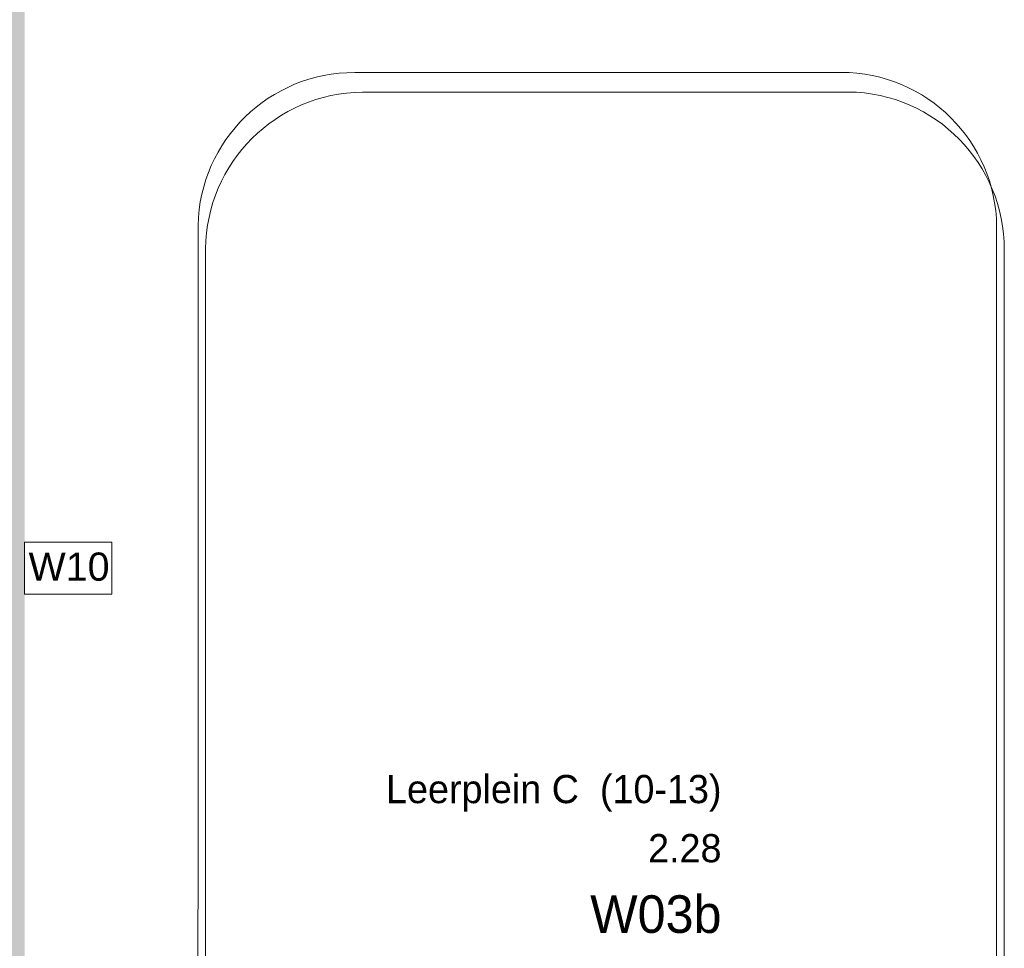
# Model space of a CAD drawing. Header units: millimetres. Extents: x -409 to 257590, y -7854 to 67330.
# Tile 108 of 205: x 9019 to 15301, y 29546 to 35473. Entities that reach past the tile are written whole.
import ezdxf
from ezdxf.enums import TextEntityAlignment as Align

# ---------------------------------------------------------------- set-up
doc = ezdxf.new("R2010")
doc.units = ezdxf.units.MM
doc.header["$MEASUREMENT"] = 0
for name, color, linetype in [('Info Wandafwerking aanduiding', 7, 'Continuous'), ('Info Wandafwerking aanduiding Doorsnede-arcering', 7, 'Continuous'), ('New_Z Ruimtefuncties', 7, 'Continuous'), ('New_Z Ruimtefuncties Zone omranding', 7, 'Continuous'), ('New_Z Ruimtefuncties Zone tekst', 7, 'Continuous')]:
    doc.layers.add(name, color=color, linetype=linetype)
doc.styles.add('GENERATED_STYLE_1', font='txt')
doc.styles.add('GENERATED_STYLE_2', font='txt')

# ---------------------------------------------------------------- blocks, each defined once
blk = doc.blocks.new('Wall_372_2', base_point=(8950, 28860))
at = {"layer": 'Info Wandafwerking aanduiding Doorsnede-arcering', "linetype": 'Continuous', "lineweight": 0}
blk.add_hatch(color=1, dxfattribs=at).paths.add_polyline_path([(8950, 50450), (8950, 28960), (9050, 28960), (9050, 50450)])
blk = doc.blocks.new('Leerplein C  (10-13)_2.28_7_2', base_point=(12402.5, 30127.5))
at = {"layer": 'New_Z Ruimtefuncties Zone tekst', "color": 2, "lineweight": 0}
for tag, height, style, p in [('DUMMY_938', 180, 'GENERATED_STYLE_1', (13496.9, 30693.2)), ('ROOM_NAME', 180, 'GENERATED_STYLE_1', (13496.9, 30652.1)), ('DUMMY_939', 180, 'GENERATED_STYLE_1', (13496.9, 30316.1)), ('ROOM_NUMBER', 180, 'GENERATED_STYLE_1', (13496.9, 30274.9)), ('stWallCovering', 240, 'GENERATED_STYLE_2', (13496.9, 29884.1))]:
    blk.add_attdef(tag, text='', height=height, dxfattribs=dict(at, style=style)).set_placement(p, align=Align.TOP_RIGHT)
at = {"layer": 'New_Z Ruimtefuncties Zone tekst', "color": 2, "lineweight": 0, "style": 'GENERATED_STYLE_2'}
blk.add_attdef('DUMMY_940', text='', height=240, dxfattribs=at).set_placement((11308.1, 29938.9), align=Align.TOP_LEFT)

msp = doc.modelspace()

# ---------------------------------------------------------------- linework, layer by layer
at = {"layer": 'Info Wandafwerking aanduiding', "color": 9, "linetype": 'Continuous', "lineweight": 0, "flags": 128}
msp.add_lwpolyline([(9050, 32138.2), (9606.9, 32138.2), (9606.9, 31805.4), (9050, 31805.4)], close=True, dxfattribs=at)
at = {"layer": 'New_Z Ruimtefuncties Zone omranding', "color": 41, "linetype": 'Continuous', "lineweight": 0, "true_color": 0xffeeaa, "flags": 128}
msp.add_lwpolyline([(11106.7, 24431, -0.400654), (10155.7, 25430.4), (10156.7, 34160.5, -0.409345), (11156.7, 35135.7), (14310.8, 35135.7, -0.410406), (15251.7, 34104), (15251.7, 25430.4, -0.414476), (14246.8, 24430.4)], format="xyb", close=True, dxfattribs=at)
at = {"layer": 'New_Z Ruimtefuncties Zone omranding', "color": 41, "linetype": 'Continuous', "lineweight": 0, "true_color": 0xe1e196, "flags": 128}
msp.add_lwpolyline([(11205, 35010.1, 0.409345), (10205, 34010), (10204, 25280, 0.372884), (11062.9, 24301.2), (14449.7, 24302.3, 0.37086), (15300, 25279.9), (15300, 33953.5, 0.410406), (14359.1, 35010.1)], format="xyb", close=True, dxfattribs=at)

# ---------------------------------------------------------------- block references
at = {"layer": 'Info Wandafwerking aanduiding', "color": 1, "lineweight": 0}
msp.add_blockref('Wall_372_2', (8950, 28860), dxfattribs=at)
at = {"layer": 'New_Z Ruimtefuncties', "color": 2, "linetype": 'Continuous', "lineweight": 0}
msp.add_blockref('Leerplein C  (10-13)_2.28_7_2', (12402.5, 30127.5), dxfattribs=at).add_auto_attribs({'ROOM_NAME': 'Leerplein C  (10-13)', 'ROOM_NUMBER': '2.28', 'stWallCovering': 'W03b'})

# ---------------------------------------------------------------- texts
at = {"layer": 'Info Wandafwerking aanduiding', "color": 2, "linetype": 'Continuous', "lineweight": 0, "insert": (9075, 32072.1), "char_height": 180, "attachment_point": 1, "style": 'GENERATED_STYLE_1'}
msp.add_mtext('\\A1;{\\pql;\\fArial|b0|i0|c0|p38;W10}', dxfattribs=at)

doc.saveas('drawing.dxf')
